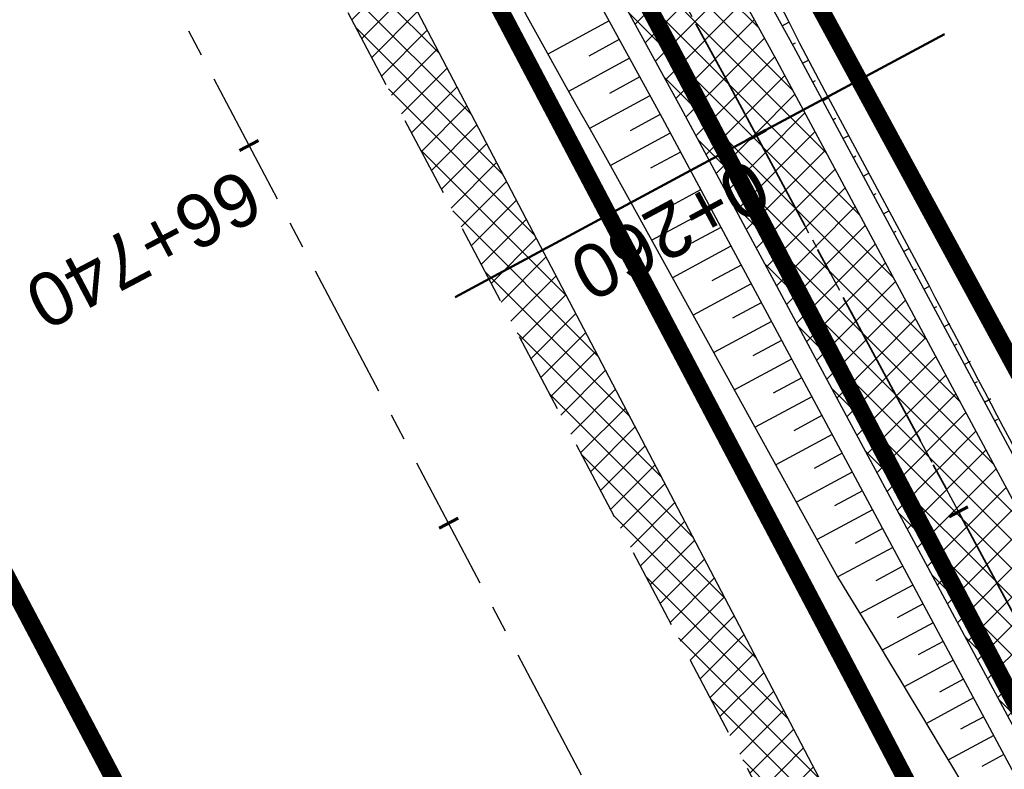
# Model space of a CAD drawing. Header units: metres. Extents: x 7529682 to 7533711, y 5721195 to 5727842.
# Tile 217 of 232: x 7529821 to 7529844, y 5727553 to 5727570. Entities that reach past the tile are written whole.
import ezdxf

# ---------------------------------------------------------------- set-up
doc = ezdxf.new("R2010")
doc.units = ezdxf.units.M
for name, pattern in [('817-dzialki-09-05-04$0$HIDDEN', [0.375, 0.25, -0.125]), ('ACAD_ISO05W100', [33, 24, -3, 0, -3, 0, -3]), ('CENTER', [50.800000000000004, 31.75, -6.35, 6.35, -6.35]), ('CENTER2', [28.575000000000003, 19.05, -3.175, 3.175, -3.175]), ('HIDDEN', [9.524999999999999, 6.35, -3.175])]:
    doc.linetypes.add(name, pattern=pattern)
for name, color, linetype in [('C-DROGI-SYTUACJA', 7, 'Continuous'), ('C-DROGI-SYTUACJA-ETYKIETY', 7, 'Continuous'), ('D-hatch-pobocza', 131, 'Continuous'), ('D-pobocza', 60, 'Continuous'), ('D-rowy', 160, 'Continuous'), ('D-skarpa', 2, 'Continuous'), ('D-skarpa-kreskowanie', 2, 'Continuous')]:
    doc.layers.add(name, color=color, linetype=linetype)
for name, color, linetype, lineweight, true_color in [('D-hatch-ciag-pieszo-rowerowy', 7, 'Continuous', 13, 0xff9f80), ('D-LR-etap-III', 7, '817-dzialki-09-05-04$0$HIDDEN', 50, 0x00008f), ('D-przekroje-pop', 7, 'Continuous', 50, 0x000099)]:
    doc.layers.add(name, color=color, linetype=linetype, lineweight=lineweight, true_color=true_color)
for name, color, linetype, lineweight in [('D-krawędzie', 3, 'Continuous', 30), ('D-obrzeża', 2, 'Continuous', 30), ('D-oś', 10, 'CENTER', 30), ('D-pas-drogowy', 7, 'ACAD_ISO05W100', 50)]:
    doc.layers.add(name, color=color, linetype=linetype, lineweight=lineweight)
doc.layers.add('poprzeczki', color=7, linetype='Continuous', true_color=0x0000c7)
doc.styles.get("Standard").update_dxf_attribs({"font": 'arial.ttf'})
pattern_1 = [(45, (0, 0), (-0.3367596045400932, 0.3367596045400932), []), (135, (0, 0), (-0.3367596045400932, -0.3367596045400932), [])]

# ---------------------------------------------------------------- blocks, each defined once
blk = doc.blocks.new('AeccTickLine')
at = {"color": 0, "linetype": 'ByBlock', "lineweight": -2}
blk.add_line((0, 1), (-3.673819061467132e-16, -1), dxfattribs=at)

msp = doc.modelspace()

# ---------------------------------------------------------------- hatches: boundary and pattern name
at = {"layer": 'D-hatch-ciag-pieszo-rowerowy'}
h = msp.add_hatch(dxfattribs=at)
h.set_pattern_fill('ANSI37', color=256, scale=0.15, style=0)
h.set_pattern_definition(pattern_1)
edge = h.paths.add_edge_path()
edge.add_line((7529794.958380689, 5727650.502753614), (7529776.018862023, 5727686.408104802))
edge.add_line((7529776.018862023, 5727686.408104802), (7529748.844146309, 5727737.804834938))
edge.add_line((7529748.844146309, 5727737.804834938), (7529744.118206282, 5727746.74085977))
edge.add_arc((7529726.438443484, 5727737.390673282), 19.99999999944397, 27.87274248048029, 44.29653356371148)
edge.add_line((7529740.753143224, 5727751.358112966), (7529739.549339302, 5727752.591845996))
edge.add_arc((7529753.864039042, 5727766.559285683), 20.00000000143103, 207.9018329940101, 224.2965335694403, ccw=False)
edge.add_line((7529736.189025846, 5727757.200123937), (7529717.234917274, 5727792.995436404))
edge.add_line((7529717.234917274, 5727792.995436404), (7529715.008102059, 5727791.858474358))
edge.add_line((7529715.008102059, 5727791.858474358), (7529734.148178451, 5727755.711956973))
edge.add_arc((7529751.823191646, 5727765.071118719), 20.00000000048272, 207.9018329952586, 224.2965335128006)
edge.add_line((7529737.508491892, 5727751.103679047), (7529738.711843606, 5727749.870409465))
edge.add_arc((7529724.397143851, 5727735.902969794), 20.00000000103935, 27.872755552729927, 44.29653350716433, ccw=False)
edge.add_line((7529742.076904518, 5727745.253160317), (7529746.632590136, 5727736.639065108))
edge.add_line((7529746.632590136, 5727736.639065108), (7529773.807632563, 5727685.241715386))
edge.add_line((7529773.807632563, 5727685.241715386), (7529792.751453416, 5727649.32820815))
edge.add_line((7529792.751453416, 5727649.32820815), (7529811.280610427, 5727614.820112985))
edge.add_line((7529811.280610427, 5727614.820112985), (7529836.65722672, 5727568.297035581))
edge.add_line((7529836.65722672, 5727568.297035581), (7529856.555421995, 5727531.254685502))
edge.add_line((7529856.555421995, 5727531.254685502), (7529859.535583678, 5727525.636840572))
edge.add_line((7529859.535583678, 5727525.636840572), (7529862.564623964, 5727525.261605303))
edge.add_line((7529862.564623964, 5727525.261605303), (7529858.760863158, 5727532.432000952))
edge.add_line((7529858.760863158, 5727532.432000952), (7529838.855794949, 5727569.487145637))
edge.add_line((7529838.855794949, 5727569.487145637), (7529813.479282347, 5727616.010032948))
edge.add_line((7529813.479282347, 5727616.010032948), (7529794.958380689, 5727650.502753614))
at = {"layer": 'D-hatch-pobocza'}
h = msp.add_hatch(dxfattribs=at)
h.set_pattern_fill('ANSI37', color=256, scale=0.15, style=0)
h.set_pattern_definition(pattern_1)
h.paths.add_polyline_path([(7529905.34, 5727429.09), (7529892.28, 5727453.58), (7529881.53, 5727473.69), (7529872.269999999, 5727491.4), (7529857.46, 5727519.14), (7529841.38, 5727549.79), (7529827.75, 5727575.78), (7529816.4, 5727596.89), (7529800.429999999, 5727627.4), (7529788.07, 5727650.98), (7529775.849999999, 5727673.83), (7529761.3, 5727701.31), (7529749.889999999, 5727722.83), (7529745.5, 5727731.66), (7529738.971069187, 5727744.084810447), (7529737.464618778, 5727743.315650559), (7529742.212649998, 5727734.301517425), (7529762.326041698, 5727696.273621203), (7529777.784920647, 5727667.006134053), (7529799.321516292, 5727626.300085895), (7529822.193292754, 5727583.155579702), (7529846.923978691, 5727536.347271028), (7529864.751945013, 5727502.662709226), (7529900.458527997, 5727434.964956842), (7529935.352393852, 5727369.308325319), (7529971.475882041, 5727300.786382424), (7529988.360755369, 5727268.841161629), (7529990.28, 5727268.6), (7529990.329092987, 5727268.617154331), (7529981.66, 5727284.96), (7529968.42, 5727309.6), (7529956.4, 5727332.85), (7529943.519999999, 5727357.04), (7529932.32, 5727378.32), (7529916.679999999, 5727408.01)])

# ---------------------------------------------------------------- linework, layer by layer
at = {"layer": 'C-DROGI-SYTUACJA', "color": 10, "linetype": 'CENTER2', "lineweight": 35, "ltscale": 0.2}
msp.add_lwpolyline([(7529714.300950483, 5727795.86512735), (7529735.168602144, 5727756.456040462, 0.0716576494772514), (7529738.528915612, 5727751.847762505), (7529739.732493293, 5727750.61426134, -0.07178523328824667), (7529743.097556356, 5727745.997008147), (7529747.739097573, 5727737.220568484), (7529774.913247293, 5727685.824910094), (7529793.854917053, 5727649.915480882), (7529812.379946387, 5727615.415072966), (7529837.756510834, 5727568.892090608), (7529857.658142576, 5727531.843343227), (7529878.789810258, 5727492.00844673), (7529902.589214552, 5727447.335245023), (7529918.538129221, 5727417.134982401), (7529944.280776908, 5727366.741167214), (7529969.685147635, 5727318.814528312), (7529986.230028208, 5727287.312368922), (7529994.784814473, 5727271.452278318), (7530014.918624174, 5727233.117987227)], format="xyb", dxfattribs=at)
at = {"layer": 'D-krawędzie', "linetype": 'HIDDEN', "ltscale": 0.3}
msp.add_lwpolyline([(7529737.464618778, 5727743.315650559), (7529742.212649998, 5727734.301517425), (7529762.326041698, 5727696.273621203), (7529777.784920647, 5727667.006134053), (7529799.321516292, 5727626.300085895), (7529822.193292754, 5727583.155579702), (7529846.923978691, 5727536.347271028), (7529864.751945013, 5727502.662709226), (7529900.458527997, 5727434.964956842), (7529935.352393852, 5727369.308325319), (7529971.475882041, 5727300.786382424), (7530006.701701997, 5727234.141132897)], dxfattribs=at)
at = {"layer": 'D-LR-etap-III', "ltscale": 10, "flags": 128}
msp.add_lwpolyline([(7531750.474471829, 5723895.103125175, 0.4, 0.4, 0), (7531750.505, 5723895.13, 0.4, 0.4, 0), (7531682.71, 5724022.92, 0.4, 0.4, 0), (7531619.177023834, 5724147.203692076, 0.4, 0.4, 0), (7531592.308960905, 5724198.48863389, 0.4, 0.4, 0), (7531553.263875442, 5724272.918564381, 0.4, 0.4, 0), (7531504.019999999, 5724366.79, 0.4, 0.4, 0), (7531482.09, 5724407.62, 0.4, 0.4, 0), (7531412.350402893, 5724541.182759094, 0.4, 0.4, 0), (7531388.463669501, 5724586.929768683, 0.4, 0.4, 0), (7531345.12, 5724669.94, 0.4, 0.4, 0), (7531127.66, 5725081.67, 0.4, 0.4, 0), (7531059.253139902, 5725211.040795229, 0.4, 0.4, 0), (7531008.007244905, 5725307.953830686, 0.4, 0.4, 0), (7530964.181635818, 5725390.835555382, 0.4, 0.4, 0), (7530914.557354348, 5725484.683561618, 0.4, 0.4, 0), (7530865.243241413, 5725577.493975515, 0.4, 0.4, 0), (7530840.085257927, 5725624.058651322, 0.4, 0.4, 0), (7530802.559525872, 5725694.924584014, 0.4, 0.4, 0), (7530755.54, 5725787.51, 0.4, 0.4, 0), (7530708.717810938, 5725876.303221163, 0.4, 0.4, 0), (7530695.12, 5725902.09, 0.4, 0.4, 0), (7530642.91397006, 5726001.07839487, 0.4, 0.4, 0), (7530634.934723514, 5726016.146615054, 0.4, 0.4, 0), (7530610.820000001, 5726061.929999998, 0.4, 0.4, 0), (7530610.820000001, 5726061.929999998, 0.4, 0.4, 0), (7530607.21, 5726063.51, 0.4, 0.4, 0), (7530597.42, 5726080.68, 0.4, 0.4, 0), (7530591.16, 5726088.44, 0.4, 0.4, 0), (7530581.28, 5726107.21, 0.4, 0.4, 0), (7530571.29, 5726130.56, 0.4, 0.4, 0), (7530549.554994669, 5726171.527317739, 0.4, 0.4, 0), (7530531.014309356, 5726206.473807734, 0.4, 0.4, 0), (7530516.461208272, 5726236.016618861, 0.4, 0.4, 0), (7530500.798929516, 5726266.141265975, 0.4, 0.4, 0), (7530491.349999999, 5726283.94, 0.4, 0.4, 0), (7530482.4, 5726303.41, 0.4, 0.4, 0), (7530482.4, 5726303.41, 0.4, 0.4, 0), (7530450.41, 5726357.28, 0.4, 0.4, 0), (7530397.759396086, 5726458.499907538, 0.4, 0.4, 0), (7530334.707815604, 5726583.664702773, 0.4, 0.4, 0), (7530303.939274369, 5726645.167943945, 0.4, 0.4, 0), (7530300.509779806, 5726651.777515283, 0.4, 0.4, 0), (7530289.213532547, 5726671.966724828, 0.4, 0.4, 0), (7530281.54, 5726685.57, 0.4, 0.4, 0), (7530261.37085633, 5726724.163374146, 0.4, 0.4, 0), (7530254.03, 5726738.21, 0.4, 0.4, 0), (7530197.219999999, 5726845.06, 0.4, 0.4, 0), (7530194.71, 5726849.15, 0.4, 0.4, 0), (7530195.92, 5726850.75, 0.4, 0.4, 0), (7530170.546669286, 5726892.961489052, 0.4, 0.4, 0), (7530143.174718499, 5726945.065838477, 0.4, 0.4, 0), (7530105.059999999, 5727018.32, 0.4, 0.4, 0), (7530100.059999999, 5727027.16, 0.4, 0.4, 0), (7530062.318670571, 5727099.625398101, 0.4, 0.4, 0), (7530015.378537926, 5727189.420463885, 0.4, 0.4, 0), (7529983.207960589, 5727250.206596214, 0.4, 0.4, 0), (7529953.284293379, 5727306.74720398, 0.4, 0.4, 0), (7529900.67053443, 5727406.15903814, 0.4, 0.4, 0), (7529890.630239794, 5727425.131178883, 0.4, 0.4, 0), (7529875.155383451, 5727454.426350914, 0.4, 0.4, 0), (7529857.560096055, 5727487.787346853, 0.4, 0.4, 0), (7529835.194401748, 5727530.19312405, 0.4, 0.4, 0), (7529811.740544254, 5727574.662079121, 0.4, 0.4, 0), (7529792.101859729, 5727611.922638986, 0.4, 0.4, 0), (7529768.066117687, 5727657.469613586, 0.4, 0.4, 0), (7529755.210566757, 5727682.131373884, 0.4, 0.4, 0), (7529753.309999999, 5727681.13, 0.4, 0.4, 0), (7529739.21, 5727707.77, 0.4, 0.4, 0), (7529735.394745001, 5727711.251990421, 0.4, 0.4, 0), (7529725.42, 5727730.2, 0.4, 0.4, 0), (7529723.55, 5727729.88, 0.4, 0.4, 0), (7529695.566668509, 5727782.932080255, 0.4, 0.4, 0), (7529717.67971874, 5727794.024357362, 0.4, 0.4, 0), (7529736.274870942, 5727758.647400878, 0.4, 0.4, 0), (7529736.274870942, 5727758.647400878, 0.4, 0.4, 0), (7529744.511003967, 5727750.406106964, 0.4, 0.4, 0), (7529744.511003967, 5727750.406106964, 0.4, 0.4, 0), (7529750.282568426, 5727738.549848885, 0.4, 0.4, 0), (7529777.108510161, 5727687.569424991, 0.4, 0.4, 0), (7529796.51537536, 5727651.329932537, 0.4, 0.4, 0), (7529814.937945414, 5727616.793170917, 0.4, 0.4, 0), (7529839.006722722, 5727572.303976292, 0.4, 0.4, 0), (7529860.617626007, 5727532.509108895, 0.4, 0.4, 0), (7529882.348967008, 5727491.504261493, 0.4, 0.4, 0), (7529904.865139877, 5727449.096370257, 0.4, 0.4, 0), (7529920.747384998, 5727418.884773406, 0.4, 0.4, 0), (7529946.676504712, 5727368.547487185, 0.4, 0.4, 0), (7529972.024701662, 5727320.573310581, 0.4, 0.4, 0), (7529987.740014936, 5727290.153392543, 0.4, 0.4, 0), (7529996.497385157, 5727273.661630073, 0.4, 0.4, 0), (7530017.541471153, 5727234.202689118, 0.4, 0.4, 0), (7530033.053657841, 5727204.864166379, 0.4, 0.4, 0), (7530051.622983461, 5727170.222745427, 0.4, 0.4, 0), (7530069.276612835, 5727137.015751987, 0.4, 0.4, 0), (7530089.385386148, 5727097.533639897, 0.4, 0.4, 0), (7530109.712512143, 5727060.746615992, 0.4, 0.4, 0), (7530136.769722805, 5727011.640131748, 0.4, 0.4, 0), (7530162.446686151, 5726962.743777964, 0.4, 0.4, 0), (7530187.674104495, 5726916.992101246, 0.4, 0.4, 0), (7530207.820739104, 5726879.335323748, 0.4, 0.4, 0), (7530230.625609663, 5726834.518686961, 0.4, 0.4, 0), (7530262.288093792, 5726776.61832811, 0.4, 0.4, 0), (7530277.509672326, 5726760.213143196, 0.4, 0.4, 0), (7530286.036865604, 5726744.106684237, 0.4, 0.4, 0), (7530288.097472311, 5726735.884066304, 0.4, 0.4, 0), (7530290.393870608, 5726725.046963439, 0.4, 0.4, 0), (7530296.17664807, 5726713.582980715, 0.4, 0.4, 0), (7530302.726195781, 5726701.18226779, 0.4, 0.4, 0), (7530325.685047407, 5726657.466383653, 0.4, 0.4, 0), (7530343.243978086, 5726623.648592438, 0.4, 0.4, 0), (7530360.229820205, 5726591.746871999, 0.4, 0.4, 0), (7530383.20855044, 5726548.059469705, 0.4, 0.4, 0), (7530406.017875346, 5726503.605514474, 0.4, 0.4, 0), (7530427.464919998, 5726462.620289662, 0.4, 0.4, 0), (7530447.9278544, 5726424.388014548, 0.4, 0.4, 0), (7530471.126878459, 5726379.920667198, 0.4, 0.4, 0), (7530490.501003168, 5726343.033350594, 0.4, 0.4, 0), (7530509.499458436, 5726306.733076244, 0.4, 0.4, 0), (7530529.890269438, 5726267.244072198, 0.4, 0.4, 0), (7530543.852446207, 5726238.990319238, 0.4, 0.4, 0), (7530554.808897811, 5726218.943990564, 0.4, 0.4, 0), (7530559.027108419, 5726212.223286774, 0.4, 0.4, 0), (7530563.060988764, 5726206.409670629, 0.4, 0.4, 0), (7530566.93354971, 5726200.463543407, 0.4, 0.4, 0), (7530569.771022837, 5726194.901501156, 0.4, 0.4, 0), (7530571.47319415, 5726191.282350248, 0.4, 0.4, 0), (7530572.839142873, 5726188.024533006, 0.4, 0.4, 0), (7530575.295071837, 5726182.034664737, 0.4, 0.4, 0), (7530579.736851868, 5726173.306070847, 0.4, 0.4, 0), (7530583.3, 5726167.41, 0.4, 0.4, 0), (7530593.4, 5726163.33, 0.4, 0.4, 0), (7530598.618375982, 5726155.264489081, 0.4, 0.4, 0), (7530608.258304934, 5726140.497132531, 0.4, 0.4, 0), (7530603.269999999, 5726136.83, 0.4, 0.4, 0), (7530606.53, 5726131.84, 0.4, 0.4, 0), (7530604.239057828, 5726124.21679044, 0.4, 0.4, 0), (7530605.847136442, 5726121.630127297, 0.4, 0.4, 0), (7530608.971611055, 5726116.164124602, 0.4, 0.4, 0), (7530618.114293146, 5726097.791111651, 0.4, 0.4, 0), (7530651.213125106, 5726034.959524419, 0.4, 0.4, 0), (7530670.243741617, 5725998.61095082, 0.4, 0.4, 0), (7530698.075474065, 5725945.952624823, 0.4, 0.4, 0), (7530716.505955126, 5725911.3051464, 0.4, 0.4, 0), (7530735.223454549, 5725875.667401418, 0.4, 0.4, 0), (7530752.504235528, 5725842.154920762, 0.4, 0.4, 0), (7530778.310652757, 5725793.501254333, 0.4, 0.4, 0), (7530797.499961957, 5725756.381811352, 0.4, 0.4, 0), (7530812.518974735, 5725728.28874362, 0.4, 0.4, 0), (7530820.039295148, 5725713.160404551, 0.4, 0.4, 0), (7530822.422446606, 5725710.193574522, 0.4, 0.4, 0), (7530833.154893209, 5725688.800634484, 0.4, 0.4, 0), (7530849.629354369, 5725656.158601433, 0.4, 0.4, 0), (7530867.98290276, 5725621.963939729, 0.4, 0.4, 0), (7530872.629809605, 5725612.88760475, 0.4, 0.4, 0), (7530880.354488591, 5725597.594500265, 0.4, 0.4, 0), (7530883.839446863, 5725593.389159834, 0.4, 0.4, 0), (7530891.782113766, 5725587.763349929, 0.4, 0.4, 0), (7530895.038670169, 5725584.280746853, 0.4, 0.4, 0), (7530897.033644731, 5725580.941110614, 0.4, 0.4, 0), (7530900.951646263, 5725579.945856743, 0.4, 0.4, 0), (7530904.80970798, 5725571.977328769, 0.4, 0.4, 0), (7530903.682362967, 5725568.566434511, 0.4, 0.4, 0), (7530908.900614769, 5725558.844845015, 0.4, 0.4, 0), (7530910.252030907, 5725545.671606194, 0.4, 0.4, 0), (7530912.872986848, 5725538.645543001, 0.4, 0.4, 0), (7530945.278171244, 5725478.464284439, 0.4, 0.4, 0), (7530959.692318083, 5725450.24628822, 0.4, 0.4, 0), (7531002.82670893, 5725368.192370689, 0.4, 0.4, 0), (7531044.703532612, 5725290.314293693, 0.4, 0.4, 0), (7531064.098839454, 5725253.212562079, 0.4, 0.4, 0), (7531083.010253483, 5725216.677517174, 0.4, 0.4, 0), (7531113.013137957, 5725158.465613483, 0.4, 0.4, 0), (7531137.364304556, 5725113.07076138, 0.4, 0.4, 0), (7531150.830830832, 5725086.711759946, 0.4, 0.4, 0), (7531159.745663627, 5725076.640848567, 0.4, 0.4, 0), (7531166.309999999, 5725074.58, 0.4, 0.4, 0), (7531172.29, 5725062.58, 0.4, 0.4, 0), (7531170.589828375, 5725055.605912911, 0.4, 0.4, 0), (7531173.732823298, 5725044.080706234, 0.4, 0.4, 0), (7531215.342008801, 5724964.859648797, 0.4, 0.4, 0), (7531238.054496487, 5724921.684649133, 0.4, 0.4, 0), (7531262.389821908, 5724875.282876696, 0.4, 0.4, 0), (7531295.587160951, 5724811.265731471, 0.4, 0.4, 0), (7531348.487908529, 5724712.362812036, 0.4, 0.4, 0), (7531363.740817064, 5724682.68394264, 0.4, 0.4, 0), (7531366.986905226, 5724675.865317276, 0.4, 0.4, 0), (7531382.541261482, 5724646.110625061, 0.4, 0.4, 0), (7531401.299165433, 5724610.874551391, 0.4, 0.4, 0), (7531428.964837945, 5724558.862274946, 0.4, 0.4, 0), (7531449.111202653, 5724520.397801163, 0.4, 0.4, 0), (7531477.292992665, 5724465.831467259, 0.4, 0.4, 0), (7531500.996290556, 5724421.112506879, 0.4, 0.4, 0), (7531512.121834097, 5724400.549045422, 0.4, 0.4, 0), (7531513.78163794, 5724396.757451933, 0.4, 0.4, 0), (7531526.32, 5724379.39, 0.4, 0.4, 0), (7531566.783642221, 5724302.73628205, 0.4, 0.4, 0), (7531578.579156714, 5724282.774819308, 0.4, 0.4, 0), (7531584.232619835, 5724273.111246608, 0.4, 0.4, 0), (7531590.109283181, 5724263.508189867, 0.4, 0.4, 0), (7531593.027899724, 5724258.771479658, 0.4, 0.4, 0), (7531595.711841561, 5724254.226824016, 0.4, 0.4, 0), (7531601.659976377, 5724243.898197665, 0.4, 0.4, 0), (7531606.097733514, 5724235.986407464, 0.4, 0.4, 0), (7531609.382207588, 5724230.799061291, 0.4, 0.4, 0), (7531611.580260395, 5724227.671180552, 0.4, 0.4, 0), (7531612.707802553, 5724225.86410867, 0.4, 0.4, 0), (7531618.665224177, 5724214.480919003, 0.4, 0.4, 0), (7531619.885522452, 5724212.333950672, 0.4, 0.4, 0), (7531620.931818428, 5724210.787064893, 0.4, 0.4, 0), (7531623.518605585, 5724207.111542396, 0.4, 0.4, 0), (7531626.143926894, 5724203.61306897, 0.4, 0.4, 0), (7531632.022984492, 5724196.485954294, 0.4, 0.4, 0), (7531653.949089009, 5724152.617641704, 0.4, 0.4, 0), (7531656.750690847, 5724143.103797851, 0.4, 0.4, 0), (7531659.61440691, 5724133.254504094, 0.4, 0.4, 0), (7531661.627147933, 5724128.646047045, 0.4, 0.4, 0.01093811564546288), (7531674.314987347, 5724101.43546424, 0.4, 0.4, 0), (7531685.137626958, 5724081.408252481, 0.4, 0.4, 0), (7531692.159945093, 5724066.277333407, 0.4, 0.4, 0), (7531699.662164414, 5724051.388120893, 0.4, 0.4, 0), (7531704.480624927, 5724040.808561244, 0.4, 0.4, 0), (7531704.480624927, 5724040.808561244, 0.4, 0.4, 0), (7531704.401251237, 5724037.368913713, 0.4, 0.4, 0), (7531720.383609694, 5724003.441317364, 0.4, 0.4, 0), (7531728.79890528, 5723986.206298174, 0.4, 0.4, 0), (7531733.237926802, 5723977.192631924, 0.4, 0.4, 0), (7531736.750027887, 5723969.505210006, 0.4, 0.4, 0), (7531737.336143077, 5723968.518916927, 0.4, 0.4, 0), (7531738.285051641, 5723967.699360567, 0.4, 0.4, 0), (7531742.180915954, 5723962.346428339, 0.4, 0.4, 0), (7531744.286141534, 5723958.615526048, 0.4, 0.4, 0), (7531755.393260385, 5723944.192617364, 0.4, 0.4, 0), (7531758.69, 5723936.76, 0.4, 0.4, 0), (7531780.08, 5723929.25, 0.4, 0.4, 0), (7531792.611989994, 5723906.337708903, 0.4, 0.4, 0), (7531792.611989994, 5723906.337708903, 0.4, 0.4, 0), (7531756.962094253, 5723883.055323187, 0.4, 0.4, 0), (7531750.46, 5723895.130000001, 0.4, 0.4, 0), (7531750.46, 5723895.130000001, 0, 0, 0)], format="xyseb", dxfattribs=at)
at = {"layer": 'D-obrzeża'}
for points in [[(7529996.407793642, 5727271.050427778), (7529995.888253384, 5727272.039619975), (7529987.333471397, 5727287.899702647), (7529970.790697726, 5727319.397850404), (7529945.389643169, 5727367.318233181), (7529919.647431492, 5727417.711194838), (7529903.693489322, 5727447.920977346), (7529879.893539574, 5727492.595202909), (7529858.760863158, 5727532.432000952), (7529838.855794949, 5727569.487145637), (7529813.479282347, 5727616.010032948), (7529794.958380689, 5727650.502753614), (7529776.018862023, 5727686.408104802), (7529748.844146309, 5727737.804834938), (7529744.118204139, 5727746.740863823, 0.071785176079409), (7529740.753143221, 5727751.358112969), (7529739.549339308, 5727752.591845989, -0.07165764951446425), (7529736.189025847, 5727757.200123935), (7529717.234917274, 5727792.995436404)], [(7530013.813315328, 5727232.534205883), (7529993.681375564, 5727270.864936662), (7529985.12658502, 5727286.725035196), (7529968.579597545, 5727318.231206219), (7529943.171910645, 5727366.164101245), (7529917.428826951, 5727416.558769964), (7529901.484939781, 5727446.749512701), (7529877.686080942, 5727491.421690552), (7529856.555421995, 5727531.254685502), (7529836.65722672, 5727568.297035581), (7529811.280610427, 5727614.820112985), (7529792.751453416, 5727649.32820815), (7529773.807632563, 5727685.241715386), (7529746.632590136, 5727736.639065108), (7529746.632590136, 5727736.639065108), (7529742.076904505, 5727745.253160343, 0.07178517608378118), (7529738.711843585, 5727749.870409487), (7529737.508491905, 5727751.103679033, -0.07165764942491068), (7529734.14817845, 5727755.711956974), (7529715.008102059, 5727791.858474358)]]:
    msp.add_lwpolyline(points, format="xyb", dxfattribs=at)
at = {"layer": 'D-oś', "ltscale": 0.1}
msp.add_lwpolyline([(7530003.607351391, 5727232.505591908), (7529968.380651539, 5727299.152506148), (7529932.259012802, 5727367.670940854), (7529897.365313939, 5727433.327258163), (7529861.65733063, 5727501.027665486), (7529843.82935013, 5727534.712256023), (7529819.099801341, 5727581.518412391), (7529796.227829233, 5727624.663290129), (7529774.690104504, 5727665.371474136), (7529759.232144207, 5727694.637223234), (7529739.11997146, 5727732.662816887), (7529700.238234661, 5727806.043346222)], dxfattribs=at)
at = {"layer": 'D-oś', "ltscale": 0.03}
msp.add_lwpolyline([(7529714.300950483, 5727795.86512735), (7529735.168602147, 5727756.456040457, 0.07165764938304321), (7529738.5289156, 5727751.847762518), (7529739.732493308, 5727750.614261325, -0.07178523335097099), (7529743.097556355, 5727745.99700815), (7529747.739097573, 5727737.220568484), (7529774.913247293, 5727685.824910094), (7529793.854917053, 5727649.915480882), (7529812.379946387, 5727615.415072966), (7529837.756510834, 5727568.892090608), (7529857.658142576, 5727531.843343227), (7529878.789810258, 5727492.00844673), (7529902.589214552, 5727447.335245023), (7529918.538129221, 5727417.134982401), (7529944.280776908, 5727366.741167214), (7529969.685147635, 5727318.814528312), (7529986.230028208, 5727287.312368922), (7529994.784814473, 5727271.452278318), (7530014.918624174, 5727233.117987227)], format="xyb", dxfattribs=at)
at = {"layer": 'D-pas-drogowy', "ltscale": 0.2, "flags": 128}
msp.add_lwpolyline([(7531633.018560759, 5724182.834272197, 0.4, 0.4, 0), (7531617.558899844, 5724211.608162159, 0.4, 0.4, 0), (7531566.783642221, 5724302.73628205, 0.4, 0.4, 0), (7531538.419082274, 5724356.469679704, 0.4, 0.4, 0), (7531526.32, 5724379.39, 0.4, 0.4, 0), (7531516.102085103, 5724393.607319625, 0.4, 0.4, 0.001485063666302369), (7531513.78037409, 5724396.837773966, 0.4, 0.4, 0), (7531501.87, 5724413.41, 0.4, 0.4, 0), (7531474.926107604, 5724464.507896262, 0.4, 0.4, 0), (7531446.200436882, 5724518.992313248, 0.4, 0.4, 0), (7531424.962185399, 5724559.262257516, 0.4, 0.4, 0), (7531398.444460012, 5724609.565801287, 0.4, 0.4, 0), (7531379.647455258, 5724645.216004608, 0.4, 0.4, 0), (7531365.23, 5724672.56, 0.4, 0.4, 0), (7531341.305752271, 5724717.915356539, 0.4, 0.4, 0), (7531312.899996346, 5724771.788898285, 0.4, 0.4, 0), (7531292.590923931, 5724810.306502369, 0.4, 0.4, 0), (7531259.391619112, 5724873.271351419, 0.4, 0.4, 0), (7531233.740401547, 5724921.922582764, 0.4, 0.4, 0), (7531203.072738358, 5724980.092044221, 0.4, 0.4, 0), (7531173.471398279, 5725036.225177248, 0.4, 0.4, 0), (7531168.269999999, 5725046.09, 0.4, 0.4, 0), (7531172.29, 5725062.58, 0.4, 0.4, 0), (7531166.309999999, 5725074.58, 0.4, 0.4, 0), (7531150.32, 5725079.6, 0.4, 0.4, 0), (7531141.5, 5725096.43, 0.4, 0.4, 0), (7531109.311735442, 5725157.814415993, 0.4, 0.4, 0), (7531086.641300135, 5725201.047918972, 0.4, 0.4, 0), (7531059.198258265, 5725253.383662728, 0.4, 0.4, 0), (7531028.206828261, 5725312.48946212, 0.4, 0.4, 0), (7530999.104694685, 5725367.990143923, 0.4, 0.4, 0), (7530956.247527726, 5725449.724815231, 0.4, 0.4, 0), (7530924.397774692, 5725510.463768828, 0.4, 0.4, 0), (7530897.509999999, 5725561.74, 0.4, 0.4, 0), (7530894.46, 5725566.14, 0.4, 0.4, 0), (7530892.16, 5725570.49, 0.4, 0.4, 0), (7530869.362688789, 5725613.307018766, 0.4, 0.4, 0), (7530861.693971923, 5725627.704613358, 0.4, 0.4, 0), (7530852.74, 5725644.52, 0.4, 0.4, 0), (7530831.509999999, 5725684.2, 0.4, 0.4, 0), (7530811.13, 5725722.52, 0.4, 0.4, 0), (7530792.3476413, 5725757.940652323, 0.4, 0.4, 0), (7530768.03, 5725803.8, 0.4, 0.4, 0), (7530748.768542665, 5725840.178507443, 0.4, 0.4, 0), (7530727.7, 5725879.97, 0.4, 0.4, 0), (7530712.0981582, 5725909.54523909, 0.4, 0.4, 0), (7530693.644105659, 5725944.645156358, 0.4, 0.4, 0), (7530665.702224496, 5725997.538976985, 0.4, 0.4, 0), (7530641.759999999, 5726042.88, 0.4, 0.4, 0), (7530616.5, 5726091.48, 0.4, 0.4, 0), (7530604.628439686, 5726114.319880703, 0.4, 0.4, -0.007762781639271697), (7530602.5, 5726118.43, 0.4, 0.4, 0), (7530603.992037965, 5726123.394821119, 0.4, 0.4, 0), (7530606.53, 5726131.84, 0.4, 0.4, 0), (7530603.269999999, 5726136.83, 0.4, 0.4, 0), (7530593.775620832, 5726151.368713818, 0.4, 0.4, 0), (7530590.202637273, 5726156.84001263, 0.4, 0.4, 0), (7530583.3, 5726167.41, 0.4, 0.4, 0), (7530580.578343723, 5726170.427567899, 0.4, 0.4, 0), (7530575.849999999, 5726175.67, 0.4, 0.4, 0), (7530569.009999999, 5726186.66, 0.4, 0.4, 0), (7530562.555322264, 5726199.189409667, 0.4, 0.4, 0), (7530555.67, 5726211.39, 0.4, 0.4, 0), (7530548.29, 5726224.23, 0.4, 0.4, 0), (7530540.58, 5726237.71, 0.4, 0.4, 0), (7530532.679999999, 5726252.65, 0.4, 0.4, 0), (7530524.059999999, 5726269.35, 0.4, 0.4, 0), (7530502.82, 5726309.91, 0.4, 0.4, 0), (7530488.83, 5726336.63, 0.4, 0.4, 0), (7530466.03, 5726380.16, 0.4, 0.4, 0), (7530438.469999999, 5726432.77, 0.4, 0.4, 0), (7530424.53, 5726459.09, 0.4, 0.4, 0), (7530401.63, 5726502.97, 0.4, 0.4, 0), (7530383.38, 5726538.06, 0.4, 0.4, 0), (7530353.969999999, 5726593.52, 0.4, 0.4, 0), (7530338.469999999, 5726622.74, 0.4, 0.4, 0), (7530322.009999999, 5726653.88, 0.4, 0.4, 0), (7530297.54, 5726700.33, 0.4, 0.4, 0), (7530287.38, 5726719.6, 0.4, 0.4, 0), (7530285.94993921, 5726722.315508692, 0.4, 0.4, 0), (7530280.259999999, 5726733.12, 0.4, 0.4, 0), (7530266.73, 5726758.74, 0.4, 0.4, 0), (7530260.42, 5726770.47, 0.4, 0.4, 0), (7530253.25, 5726783.82, 0.4, 0.4, 0), (7530244.95, 5726799.33, 0.4, 0.4, 0), (7530239.389999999, 5726808.49, 0.4, 0.4, 0), (7530238.29, 5726807.9, 0.4, 0.4, 0), (7530218.11, 5726850.67, 0.4, 0.4, 0), (7530175.906646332, 5726928.168028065, 0.4, 0.4, 0), (7530096.679999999, 5727076.15, 0.4, 0.4, 0), (7530094.679999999, 5727079.89, 0.4, 0.4, 0), (7530064.59693469, 5727135.522637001, 0.4, 0.4, 0), (7530046.730970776, 5727168.8921561, 0.4, 0.4, 0), (7530025.803045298, 5727208.461374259, 0.4, 0.4, 0), (7530012.846501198, 5727232.979315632, 0.4, 0.4, 0), (7529994.15, 5727268.45, 0.4, 0.4, 0), (7529981.670868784, 5727291.93018666, 0.4, 0.4, 0), (7529949.889999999, 5727351.73, 0.4, 0.4, 0), (7529924.75, 5727399.03, 0.4, 0.4, 0), (7529915.515824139, 5727417.099754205, 0.4, 0.4, 0), (7529885.83, 5727475.19, 0.4, 0.4, 0), (7529862.559999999, 5727519.97, 0.4, 0.4, 0), (7529852.984923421, 5727538.191086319, 0.4, 0.4, 0), (7529836.513084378, 5727569.51130111, 0.4, 0.4, 0), (7529815.36890814, 5727609.140983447, 0.4, 0.4, 0), (7529792.795203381, 5727651.247499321, 0.4, 0.4, 0), (7529774.199114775, 5727685.858348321, 0.4, 0.4, 0), (7529746.966026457, 5727736.059440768, 0.4, 0.4, 0), (7529733.92, 5727757.62, 0.4, 0.4, 0), (7529708.607472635, 5727806.388536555, 0.4, 0.4, 0), (7529688.491967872, 5727796.344621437, 0.4, 0.4, 0), (7529723.55, 5727729.88, 0.4, 0.4, 0), (7529725.42, 5727730.2, 0.4, 0.4, 0), (7529735.38, 5727711.28, 0.4, 0.4, 0), (7529739.21, 5727707.77, 0.4, 0.4, 0), (7529753.309999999, 5727681.13, 0.4, 0.4, 0), (7529755.178396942, 5727682.114424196, 0.4, 0.4, 0), (7529792.101859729, 5727611.922638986, 0.4, 0.4, 0), (7529811.740544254, 5727574.662079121, 0.4, 0.4, 0), (7529835.194401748, 5727530.19312405, 0.4, 0.4, 0), (7529857.560096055, 5727487.787346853, 0.4, 0.4, 0), (7529875.155383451, 5727454.426350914, 0.4, 0.4, 0), (7529890.630239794, 5727425.131178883, 0.4, 0.4, 0), (7529900.67053443, 5727406.15903814, 0.4, 0.4, 0), (7529953.284293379, 5727306.74720398, 0.4, 0.4, 0), (7529983.207960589, 5727250.206596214, 0.4, 0.4, 0), (7530015.378537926, 5727189.420463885, 0.4, 0.4, 0), (7530062.318670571, 5727099.625398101, 0.4, 0.4, 0), (7530100.059999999, 5727027.16, 0.4, 0.4, 0), (7530105.059999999, 5727018.32, 0.4, 0.4, 0), (7530143.174718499, 5726945.065838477, 0.4, 0.4, 0), (7530170.546669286, 5726892.961489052, 0.4, 0.4, 0), (7530195.92, 5726850.75, 0.4, 0.4, 0), (7530194.71, 5726849.15, 0.4, 0.4, 0), (7530197.219999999, 5726845.06, 0.4, 0.4, 0), (7530254.03, 5726738.21, 0.4, 0.4, 0), (7530261.37085633, 5726724.163374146, 0.4, 0.4, 0), (7530281.54, 5726685.57, 0.4, 0.4, 0), (7530289.213532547, 5726671.966724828, 0.4, 0.4, 0), (7530300.509779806, 5726651.777515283, 0.4, 0.4, 0), (7530303.939274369, 5726645.167943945, 0.4, 0.4, 0), (7530334.707815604, 5726583.664702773, 0.4, 0.4, 0), (7530397.759396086, 5726458.499907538, 0.4, 0.4, 0), (7530450.41, 5726357.28, 0.4, 0.4, 0), (7530482.4, 5726303.41, 0.4, 0.4, 0), (7530483.687990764, 5726301.003383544, 0.4, 0.4, 0), (7530491.349999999, 5726283.94, 0.4, 0.4, 0), (7530512.67, 5726243.78, 0.4, 0.4, 0), (7530529.429999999, 5726209.46, 0.4, 0.4, 0), (7530571.29, 5726130.56, 0.4, 0.4, 0), (7530581.28, 5726107.21, 0.4, 0.4, 0), (7530591.16, 5726088.44, 0.4, 0.4, 0), (7530597.42, 5726080.68, 0.4, 0.4, 0), (7530607.21, 5726063.51, 0.4, 0.4, 0), (7530610.820000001, 5726061.929999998, 0.4, 0.4, 0), (7530634.934723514, 5726016.146615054, 0.4, 0.4, 0), (7530642.91397006, 5726001.07839487, 0.4, 0.4, 0), (7530695.12, 5725902.09, 0.4, 0.4, 0), (7530708.717810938, 5725876.303221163, 0.4, 0.4, 0), (7530755.54, 5725787.51, 0.4, 0.4, 0), (7530802.559525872, 5725694.924584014, 0.4, 0.4, 0), (7530840.085257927, 5725624.058651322, 0.4, 0.4, 0), (7530865.243241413, 5725577.493975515, 0.4, 0.4, 0), (7530914.557354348, 5725484.683561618, 0.4, 0.4, 0), (7530964.181635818, 5725390.835555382, 0.4, 0.4, 0), (7531008.007244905, 5725307.953830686, 0.4, 0.4, 0), (7531059.253139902, 5725211.040795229, 0.4, 0.4, 0), (7531127.66, 5725081.67, 0.4, 0.4, 0), (7531345.12, 5724669.94, 0.4, 0.4, 0), (7531388.463669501, 5724586.929768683, 0.4, 0.4, 0), (7531412.350402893, 5724541.182759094, 0.4, 0.4, 0), (7531482.09, 5724407.62, 0.4, 0.4, 0), (7531504.019999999, 5724366.79, 0.4, 0.4, 0), (7531519.374444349, 5724337.520497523, 0.4, 0.4, 0), (7531563.748815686, 5724252.931583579, 0.4, 0.4, 0), (7531602.175111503, 5724179.681224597, 0.4, 0.4, 0), (7531619.177023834, 5724147.203692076, 0.4, 0.4, 0), (7531625.038493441, 5724135.63500206, 0.4, 0.4, 0), (7531656.796442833, 5724073.31633882, 0.4, 0.4, 0), (7531675.12, 5724037.36, 0.4, 0.4, 0), (7531682.71, 5724022.92, 0.4, 0.4, 0), (7531705.565196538, 5723979.810545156, 0.4, 0.4, 0), (7531736.605941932, 5723921.261514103, 0.4, 0.4, 0), (7531750.46, 5723895.130000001, 0.4, 0.4, 0), (7531740.769999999, 5723886.56, 0.4, 0.4, 0), (7531732.86, 5723885, 0.4, 0.4, 0), (7531722.179999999, 5723887.77, 0.4, 0.4, 0), (7531729.87, 5723862.17, 0.4, 0.4, 0), (7531742.92, 5723861.93, 0.4, 0.4, 0), (7531763.71, 5723859.52, 0.4, 0.4, 0), (7531768.42, 5723854.12, 0.4, 0.4, 0), (7531787.42, 5723817.97, 0.4, 0.4, 0), (7531795.57, 5723809.82, 0.4, 0.4, 0), (7531816.346897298, 5723819.850397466, 0.4, 0.4, 0), (7531816.346897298, 5723819.850397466, 0.4, 0.4, 0), (7531805.059999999, 5723843.23, 0.4, 0.4, 0), (7531803.61, 5723886.23, 0.4, 0.4, 0), (7531803.61, 5723886.23, 0.4, 0.4, 0), (7531780.08, 5723929.25, 0.4, 0.4, 0), (7531758.69, 5723936.76, 0.4, 0.4, 0), (7531749.3590272, 5723946.412126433, 0.4, 0.4, 0), (7531742.71, 5723953.29, 0.4, 0.4, 0), (7531735.177368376, 5723967.877529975, 0.4, 0.4, 0), (7531722.37, 5723992.68, 0.4, 0.4, 0), (7531705.041669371, 5724030.885563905, 0.4, 0.4, 0), (7531699.469999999, 5724043.17, 0.4, 0.4, 0), (7531692.69, 5724058.11, 0.4, 0.4, 0), (7531679.672010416, 5724084.016803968, 0.4, 0.4, 0), (7531674.55, 5724094.21, 0.4, 0.4, 0), (7531666.633166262, 5724114.002855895, 0.4, 0.4, 0), (7531649, 5724153.82, 0.4, 0.4, 0), (7531641.49, 5724149.34, 0.4, 0.4, 0), (7531626.04, 5724179.34, 0.4, 0.4, 0), (7531633.03, 5724182.84, 0, 0, 0)], format="xyseb", dxfattribs=at)
at = {"layer": 'D-pobocza'}
for points in [[(7529719.961875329, 5727788.913979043), (7529736.630901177, 5727757.434102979, 0.07165764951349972), (7529739.907206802, 5727752.941031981), (7529741.111010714, 5727751.707298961, -0.07178517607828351), (7529744.560198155, 5727746.974618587), (7529749.286140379, 5727738.0385896), (7529776.460881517, 5727686.641811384), (7529795.399766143, 5727650.737662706), (7529813.919016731, 5727616.24801694), (7529839.295508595, 5727569.725167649), (7529859.20195139, 5727532.667464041), (7529880.3350313, 5727492.82990538), (7529904.135199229, 5727448.155270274), (7529920.0911524, 5727417.941679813), (7529945.833189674, 5727367.549059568), (7529971.232917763, 5727319.631179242), (7529987.774848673, 5727288.134636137), (7529996.329628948, 5727272.274556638), (7529996.866410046, 5727271.252538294)], [(7529718.045442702, 5727785.053908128), (7529733.70630312, 5727755.477977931, 0.07165764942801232), (7529737.150624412, 5727750.754493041), (7529738.35397609, 5727749.521223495, -0.07178517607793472), (7529741.634910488, 5727745.019405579), (7529746.19059612, 5727736.405310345), (7529773.365613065, 5727685.00800881), (7529792.310067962, 5727649.093299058), (7529810.840876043, 5727614.582128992), (7529836.217513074, 5727568.059013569), (7529856.114333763, 5727531.019222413), (7529877.244589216, 5727491.18698808), (7529901.043229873, 5727446.515219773), (7529916.985106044, 5727416.328284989), (7529942.728364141, 5727365.933274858), (7529968.137377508, 5727317.997877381), (7529984.685207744, 5727286.490101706), (7529993.24, 5727270.629999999), (7529993.656313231, 5727269.837349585)]]:
    msp.add_lwpolyline(points, format="xyb", dxfattribs=at)
at = {"layer": 'D-pobocza', "linetype": 'ByBlock'}
msp.add_lwpolyline([(7529990.329092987, 5727268.617154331), (7529981.66, 5727284.96), (7529968.42, 5727309.6), (7529956.4, 5727332.85), (7529943.519999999, 5727357.04), (7529932.32, 5727378.32), (7529916.679999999, 5727408.01), (7529905.34, 5727429.09), (7529892.28, 5727453.58), (7529881.53, 5727473.69), (7529872.269999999, 5727491.4), (7529857.46, 5727519.14), (7529841.38, 5727549.79), (7529827.75, 5727575.78), (7529816.4, 5727596.89), (7529800.429999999, 5727627.4), (7529788.07, 5727650.98), (7529775.849999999, 5727673.83), (7529761.3, 5727701.31), (7529749.889999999, 5727722.83), (7529745.5, 5727731.66), (7529738.971069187, 5727744.084810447), (7529737.464618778, 5727743.315650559)], dxfattribs=at)
at = {"layer": 'D-przekroje-pop'}
msp.add_lwpolyline([(7529842.828471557, 5727570.016062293), (7529838.42375129, 5727567.649960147), (7529831.376198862, 5727563.864196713)], dxfattribs=at)
at = {"layer": 'D-rowy', "linetype": 'HIDDEN', "ltscale": 0.1, "const_width": 0.4, "flags": 128}
msp.add_lwpolyline([(7530210.965394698, 5726857.16211251), (7530158.808792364, 5726954.519938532), (7530122.464669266, 5727022.753138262), (7530095.922217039, 5727072.858853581), (7530086.314342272, 5727091.113489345), (7530063.160349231, 5727134.708802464), (7530033.596430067, 5727190.758948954), (7530021.340025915, 5727213.675792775), (7530002.618519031, 5727249.035669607), (7529995.395546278, 5727262.502730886), (7529988.788851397, 5727275.205991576), (7529976.334113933, 5727299.005978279), (7529958.125259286, 5727333.487695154), (7529939.362448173, 5727369.129441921), (7529923.146313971, 5727399.734195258), (7529918.218542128, 5727408.984561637), (7529909.126483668, 5727427.527341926), (7529905.375875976, 5727434.673095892), (7529896.191914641, 5727451.151510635), (7529887.55708824, 5727467.230740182), (7529877.124171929, 5727486.656759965), (7529866.165565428, 5727506.778058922), (7529855.760289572, 5727526.176090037), (7529840.706671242, 5727554.897669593), (7529824.517708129, 5727585.588223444), (7529810.515313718, 5727612.292486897), (7529795.682036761, 5727640.076805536), (7529780.37897635, 5727668.689653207), (7529772.315107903, 5727684.077842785), (7529762.635420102, 5727702.446986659), (7529747.00719319, 5727732.117330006), (7529740.675640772, 5727744.953535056)], dxfattribs=at)
at = {"layer": 'D-skarpa', "linetype": 'Continuous'}
for points in [[(7529808.99474654, 5727616.822205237), (7529810.216558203, 5727614.253439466), (7529812.19621689, 5727610.298362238), (7529816.673464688, 5727601.349618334), (7529818.953782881, 5727596.897989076), (7529826.106137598, 5727583.712958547), (7529828.45461149, 5727579.2985057), (7529830.745245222, 5727574.852503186), (7529831.23673477, 5727573.888160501), (7529833.063505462, 5727570.421569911), (7529834.203693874, 5727568.36783123), (7529834.533975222, 5727567.787371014), (7529834.818720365, 5727567.289634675), (7529835.490208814, 5727566.074136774), (7529840.326493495, 5727557.320605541, -0.001966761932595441), (7529848.057512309, 5727544.446321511)], [(7529814.279093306, 5727616.434821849), (7529816.378544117, 5727612.579666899), (7529818.766839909, 5727608.186935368), (7529821.151857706, 5727603.792415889), (7529823.522520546, 5727599.390066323), (7529825.891479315, 5727594.986787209), (7529830.566446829, 5727586.145892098), (7529832.973706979, 5727581.763504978), (7529835.466986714, 5727577.428038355), (7529835.987690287, 5727576.479630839), (7529837.804292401, 5727573.007493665), (7529838.874602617, 5727570.915639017), (7529839.176291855, 5727570.319582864), (7529839.434829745, 5727569.807550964), (7529840.10194132, 5727568.551440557), (7529842.461343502, 5727564.143121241, 0.009714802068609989), (7529852.030542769, 5727546.580531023)]]:
    msp.add_lwpolyline(points, format="xyb", dxfattribs=at)
at = {"layer": 'D-skarpa-kreskowanie', "linetype": 'Continuous'}
for p, q in [((7529834.977850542, 5727570.331693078, 108.3278046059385), (7529833.546773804, 5727569.5510937, 107.2409985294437)), ((7529839.028122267, 5727570.215368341, 108.4605102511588), (7529839.185553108, 5727570.301241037, 108.3409521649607)), ((7529835.21727946, 5727569.892746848, 108.3289790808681), (7529834.503377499, 5727569.503339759, 107.7868187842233)), ((7529839.267551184, 5727569.776422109, 108.4598425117), (7529839.339290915, 5727569.815553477, 108.4053610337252)), ((7529835.456708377, 5727569.453800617, 108.3301535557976), (7529834.032177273, 5727568.67677164, 107.2483184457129)), ((7529839.504468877, 5727569.336116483, 108.4591794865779), (7529839.645088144, 5727569.411653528, 108.3527561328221)), ((7529835.696137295, 5727569.014854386, 108.3308856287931), (7529834.986184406, 5727568.62760137, 107.791724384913)), ((7529839.741090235, 5727568.895650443, 108.4585170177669), (7529839.810352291, 5727568.932856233, 108.4060987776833)), ((7529835.935566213, 5727568.575908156, 108.3305517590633), (7529834.523544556, 5727567.805702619, 107.2582167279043)), ((7529839.977711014, 5727568.455184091, 108.4578542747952), (7529840.114214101, 5727568.528510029, 108.3545484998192)), ((7529836.174995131, 5727568.136961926, 108.3298981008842), (7529835.473415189, 5727567.754276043, 107.7970955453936)), ((7529840.214321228, 5727568.014712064, 108.4571865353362), (7529840.282237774, 5727568.05119508, 108.4057871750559)), ((7529836.412128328, 5727567.696773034, 108.3292260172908), (7529835.009916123, 5727566.943540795, 107.2680234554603)), ((7529840.450931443, 5727567.574240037, 108.4565187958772), (7529840.586094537, 5727567.646846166, 108.3542271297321)), ((7529836.64872722, 5727567.256294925, 108.3285529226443), (7529835.950219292, 5727566.881074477, 107.7999194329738)), ((7529840.687541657, 5727567.133768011, 108.4558510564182), (7529840.754788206, 5727567.169891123, 108.4049587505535)), ((7529836.885326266, 5727566.815816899, 108.3278799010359), (7529835.493506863, 5727566.068167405, 107.2745485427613)), ((7529840.924151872, 5727566.693295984, 108.4551833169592), (7529841.057974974, 5727566.765182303, 108.353905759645)), ((7529837.121936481, 5727566.375344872, 108.3272121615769), (7529836.428628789, 5727566.002917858, 107.8025156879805)), ((7529841.160762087, 5727566.252823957, 108.4545155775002), (7529841.227338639, 5727566.288587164, 108.4041303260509)), ((7529837.358546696, 5727565.934872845, 108.3265444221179), (7529835.977135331, 5727565.192814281, 107.2810898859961)), ((7529841.397372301, 5727565.81235193, 108.4538478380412), (7529841.52985541, 5727565.88351844, 108.3535843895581)), ((7529837.595156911, 5727565.494400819, 108.325876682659), (7529836.907053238, 5727565.124769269, 107.805118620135)), ((7529841.633982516, 5727565.371879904, 108.4531800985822), (7529841.699889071, 5727565.407283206, 108.4033019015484)), ((7529837.831767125, 5727565.053928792, 108.3252089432), (7529836.4607638, 5727564.317461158, 107.2876312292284)), ((7529841.87059273, 5727564.931407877, 108.4525123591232), (7529842.001735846, 5727565.001854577, 108.3532630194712)), ((7529838.068377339, 5727564.613456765, 108.324541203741), (7529837.385477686, 5727564.246620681, 107.8077215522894)), ((7529842.107202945, 5727564.49093585, 108.4518446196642), (7529842.172439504, 5727564.525979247, 108.4024734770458)), ((7529838.304987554, 5727564.172984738, 108.323873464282), (7529836.944392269, 5727563.442108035, 107.2941725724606)), ((7529842.34381316, 5727564.050463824, 108.4511768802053), (7529842.473830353, 5727564.120305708, 108.3527796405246)), ((7529838.541597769, 5727563.732512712, 108.323205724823), (7529837.863902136, 5727563.368472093, 107.8103244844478)), ((7529842.580423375, 5727563.609991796, 108.4505091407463), (7529842.647154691, 5727563.645838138, 108.4000067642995)), ((7529838.778207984, 5727563.292040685, 108.322537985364), (7529837.428020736, 5727562.566754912, 107.3007139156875)), ((7529842.817033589, 5727563.16951977, 108.4498414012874), (7529842.953941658, 5727563.243063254, 108.3462291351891)), ((7529839.014818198, 5727562.851568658, 108.321870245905), (7529838.342326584, 5727562.490323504, 107.8129274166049)), ((7529843.053643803, 5727562.729047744, 108.4491736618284), (7529843.123820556, 5727562.766744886, 108.396063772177)), ((7529839.251428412, 5727562.411096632, 108.321202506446), (7529837.911649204, 5727561.691401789, 107.3072552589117)), ((7529843.290254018, 5727562.288575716, 108.4485059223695), (7529843.434052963, 5727562.365820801, 108.3396786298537)), ((7529839.488038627, 5727561.970624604, 108.3205347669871), (7529838.820751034, 5727561.612174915, 107.8155303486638)), ((7529843.526864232, 5727561.84810369, 108.4478381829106), (7529843.600486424, 5727561.887651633, 108.3921207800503)), ((7529839.724648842, 5727561.530152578, 108.3198670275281), (7529838.395277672, 5727560.816048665, 107.3137966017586)), ((7529843.763474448, 5727561.407631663, 108.4471704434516), (7529843.914164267, 5727561.488578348, 108.3331281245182)), ((7529839.961259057, 5727561.089680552, 108.3191992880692), (7529839.299175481, 5727560.734026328, 107.8181332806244)), ((7529844.000084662, 5727560.967159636, 108.4465027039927), (7529844.07715229, 5727561.008558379, 108.3881777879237)), ((7529840.197869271, 5727560.649208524, 108.3185315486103), (7529838.87890614, 5727559.940695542, 107.3203379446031)), ((7529840.434479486, 5727560.208736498, 108.3178638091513), (7529839.777599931, 5727559.855877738, 107.8207362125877)), ((7529840.6710897, 5727559.768264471, 108.3171960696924), (7529839.362534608, 5727559.065342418, 107.3268792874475)), ((7529840.907699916, 5727559.327792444, 108.3165283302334), (7529840.256024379, 5727558.97772915, 107.823339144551)), ((7529841.14431013, 5727558.887320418, 108.3158605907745), (7529839.846163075, 5727558.189989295, 107.3334206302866)), ((7529841.380920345, 5727558.446848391, 108.3151928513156), (7529840.734448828, 5727558.099580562, 107.8259420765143)), ((7529841.617530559, 5727558.006376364, 108.3145251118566), (7529840.330031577, 5727557.314765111, 107.340143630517)), ((7529841.854140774, 5727557.565904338, 108.3138573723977), (7529841.221792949, 5727557.226223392, 107.8352954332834)), ((7529842.090750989, 5727557.125432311, 108.3131896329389), (7529840.848858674, 5727556.458319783, 107.3733233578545)), ((7529842.327361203, 5727556.684960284, 108.31252189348), (7529841.717816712, 5727556.357528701, 107.8512175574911)), ((7529842.563971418, 5727556.244488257, 108.3118541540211), (7529841.367685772, 5727555.601874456, 107.406503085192)), ((7529842.800581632, 5727555.804016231, 108.3111864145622), (7529842.213840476, 5727555.488834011, 107.867139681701)), ((7529843.037191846, 5727555.363544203, 108.3105186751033), (7529841.886512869, 5727554.745429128, 107.4396828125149)), ((7529843.273802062, 5727554.923072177, 108.3098509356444), (7529842.70986424, 5727554.620139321, 107.8830618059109)), ((7529843.510412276, 5727554.48260015, 108.3091831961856), (7529842.405339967, 5727553.888983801, 107.4728625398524)), ((7529843.747022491, 5727554.042128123, 108.3085154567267), (7529843.205888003, 5727553.75144463, 107.8989839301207)), ((7529843.983632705, 5727553.601656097, 108.3078477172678), (7529842.924143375, 5727553.032525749, 107.5060243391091)), ((7529844.220242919, 5727553.16118407, 108.3071799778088), (7529843.70103147, 5727552.882277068, 107.914239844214))]:
    msp.add_line(p, q, dxfattribs=at)

# ---------------------------------------------------------------- block references
at = {"layer": 'C-DROGI-SYTUACJA-ETYKIETY', "color": 2, "linetype": 'Continuous', "lineweight": 60, "xscale": 0.25, "yscale": 0.25, "zscale": 0.25, "rotation": 297.8492702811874}
for p in [(7529826.552515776, 5727567.412497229), (7529831.223987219, 5727558.570701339)]:
    msp.add_blockref('AeccTickLine', p, dxfattribs=at)
at = {"layer": 'poprzeczki', "color": 2, "linetype": 'Continuous', "lineweight": 60, "xscale": 0.25, "yscale": 0.25, "zscale": 0.25, "rotation": 298.2435454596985}
for p in [(7529838.423751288, 5727567.649960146), (7529843.155955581, 5727558.840519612)]:
    msp.add_blockref('AeccTickLine', p, dxfattribs=at)

# ---------------------------------------------------------------- texts
at = {"layer": 'C-DROGI-SYTUACJA-ETYKIETY', "color": 2}
for s, rotation, p in [('0+260', 208.2435454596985, (7529838.270854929, 5727567.142148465)), ('66+740', 207.8492702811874, (7529826.396128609, 5727566.905749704))]:
    msp.add_text(s, height=1.25, rotation=rotation, dxfattribs=at).set_placement(p)

doc.saveas('drawing.dxf')
